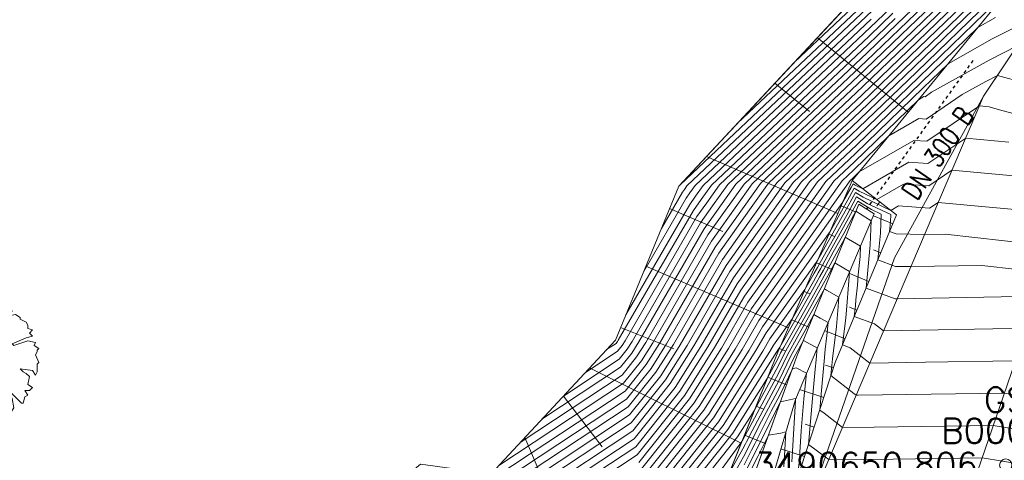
# Model space of a CAD drawing. Header units: metres. Extents: x 3490449 to 3490968, y 5754217 to 5754743.
# Tile 49 of 212: x 3490619 to 3490651, y 5754424 to 5754438. Entities that reach past the tile are written whole.
import ezdxf
from ezdxf.enums import TextEntityAlignment as Align

# ---------------------------------------------------------------- set-up
doc = ezdxf.new("R2010")
doc.units = ezdxf.units.M
doc.header["$LTSCALE"] = 0.25
doc.linetypes.add('Kartierung-07$0$AUSGEZOGEN', pattern=[0])
doc.linetypes.add('Kartierung-07$0$STRICHLINIE', pattern=[19.05, 12.7, -6.35])
for name, color, linetype, lineweight, true_color in [('Kartierung-07$0$$BOESCHUNG', 7, 'Continuous', 18, 0x82563a), ('Kartierung-07$0$$BRUCH', 7, 'Continuous', 18, 0x82563a), ('Kartierung-07$0$$HOEHEN_Haupt', 7, 'Continuous', 18, 0x82563a), ('Kartierung-07$0$$HOEHEN_Mittel', 7, 'Continuous', 18, 0x82563a), ('Kartierung-07$0$$P_INF_FL', 7, 'Kartierung-07$0$AUSGEZOGEN', 18, 0x82563a), ('Kartierung-07$0$$P_INF_H', 7, 'Kartierung-07$0$AUSGEZOGEN', 18, 0x82563a), ('Kartierung-07$0$$P_INF_NR', 7, 'Kartierung-07$0$AUSGEZOGEN', 18, 0x82563a), ('Kartierung-07$0$$P_INF_X', 7, 'Kartierung-07$0$AUSGEZOGEN', 18, 0x82563a), ('Kartierung-07$0$$PKT_GS', 7, 'Continuous', 18, 0x82563a), ('Kartierung-07$0$B_Befestigt', 7, 'Continuous', 18, 0x82563a), ('Kartierung-07$0$B_Boeschung_OK', 7, 'Continuous', 18, 0x82563a), ('Kartierung-07$0$B_Boeschung_UK', 7, 'Continuous', 18, 0x82563a), ('Kartierung-07$0$B_Hecke', 7, 'Continuous', 18, 0x82563a), ('Kartierung-07$0$Hilfe_DGM', 7, 'Continuous', 18, 0x82563a), ('Kartierung-07$0$SYM_GS', 7, 'Kartierung-07$0$AUSGEZOGEN', 18, 0x82563a)]:
    doc.layers.add(name, color=color, linetype=linetype, lineweight=lineweight, true_color=true_color)
doc.layers.add('Kartierung-07$0$B_RW-Leitung_Aus', color=7, linetype='Kartierung-07$0$STRICHLINIE', true_color=0x82563a)
doc.layers.add('Kartierung-07$0$B_RW-Leitung_Schrift_Aus', color=7, linetype='Kartierung-07$0$AUSGEZOGEN', true_color=0x82563a)
doc.styles.add('Kartierung-07$0$STANDARD', font='romans.shx', dxfattribs={"width": 0.8})

# ---------------------------------------------------------------- blocks, each defined once
blk = doc.blocks.new('Kartierung-07$0$Hecke')
at = {"layer": 'Kartierung-07$0$B_Hecke'}
blk.add_lwpolyline([(-0.4471, -0.197), (-0.4721, -0.1845), (-0.4596, -0.147), (-0.4721, -0.147), (-0.4846, -0.1595), (-0.4971, -0.1345), (-0.4846, -0.122), (-0.4846, -0.1095), (-0.4596, -0.0845), (-0.4846, -0.0845), (-0.4971, -0.0595), (-0.4846, -0.0595), (-0.4971, -0.0345), (-0.4971, -0.0095), (-0.4846, 0.003), (-0.4846, -0.0095), (-0.4721, -0.0095), (-0.4596, 0.003), (-0.4721, 0.0405), (-0.4971, 0.028), (-0.5096, 0.0655), (-0.4721, 0.0905), (-0.4846, 0.103), (-0.4596, 0.1155), (-0.4596, 0.1405), (-0.4596, 0.1655), (-0.4346, 0.178), (-0.3596, 0.1405), (-0.3471, 0.153), (-0.2971, 0.103), (-0.2846, 0.1155), (-0.3346, 0.1655), (-0.3596, 0.1655), (-0.4346, 0.203), (-0.4471, 0.228), (-0.4221, 0.228), (-0.4096, 0.2405), (-0.4221, 0.278), (-0.4096, 0.2905), (-0.3846, 0.2905), (-0.3721, 0.303), (-0.3721, 0.328), (-0.3846, 0.328), (-0.3221, 0.378), (-0.3221, 0.3905), (-0.2971, 0.378), (-0.2596, 0.403), (-0.2596, 0.428), (-0.2471, 0.4405), (-0.2221, 0.4155), (-0.1846, 0.4405), (-0.1971, 0.4655), (-0.1846, 0.4655), (-0.1596, 0.453), (-0.1346, 0.478), (-0.1221, 0.4905), (-0.0971, 0.4655), (-0.0846, 0.4905), (-0.0721, 0.503), (-0.0346, 0.503), (-0.0346, 0.4655), (-0.0221, 0.478), (0.0029, 0.503), (0.0029, 0.478), (0.0154, 0.4655), (0.0279, 0.4905), (0.0279, 0.478), (0.0029, 0.403), (0.0154, 0.3405), (0.0279, 0.3905), (0.0654, 0.478), (0.0654, 0.503), (0.0904, 0.4905), (0.0904, 0.478), (0.1029, 0.4655), (0.1154, 0.4905), (0.1279, 0.4655), (0.1404, 0.4405), (0.1529, 0.4405), (0.1779, 0.4655), (0.2029, 0.453), (0.2154, 0.453), (0.2404, 0.428), (0.2279, 0.4155), (0.2529, 0.4155), (0.2779, 0.403), (0.2904, 0.3905), (0.2654, 0.3655), (0.2654, 0.353), (0.3154, 0.3655), (0.3529, 0.3405), (0.3529, 0.328), (0.4029, 0.303), (0.4154, 0.278), (0.4154, 0.253), (0.4529, 0.2405), (0.4279, 0.2155), (0.4529, 0.1905), (0.4029, 0.178), (0.2904, 0.128), (0.3029, 0.1155), (0.4154, 0.153), (0.4779, 0.1405), (0.4654, 0.1155), (0.5029, 0.0905), (0.4904, 0.078), (0.4904, 0.0655), (0.4779, 0.0405), (0.5029, -0.022), (0.4904, -0.0345), (0.4904, -0.097), (0.4779, -0.122), (0.4529, -0.0845), (0.3529, -0.072), (0.3779, -0.097), (0.4029, -0.1095), (0.4279, -0.1345), (0.4154, -0.197), (0.4529, -0.222), (0.4279, -0.247), (0.3904, -0.247), (0.4154, -0.2845), (0.3904, -0.297), (0.3779, -0.347), (0.3654, -0.347), (0.2529, -0.2345), (0.2154, -0.247), (0.2529, -0.272), (0.2904, -0.3095), (0.3029, -0.3845), (0.2779, -0.422), (0.2529, -0.4095), (0.2404, -0.447), (0.2029, -0.4345), (0.1404, -0.5095), (0.1154, -0.4845), (0.0779, -0.522), (0.0779, -0.4845), (0.0529, -0.5095), (0.0279, -0.5095), (0.0279, -0.4595), (0.0154, -0.372), (-0.0221, -0.5095), (-0.0471, -0.5095), (-0.0721, -0.4845), (-0.1096, -0.497), (-0.1346, -0.497), (-0.1221, -0.472), (-0.1471, -0.4595), (-0.1596, -0.4845), (-0.1971, -0.4595), (-0.1221, -0.372), (-0.1221, -0.3345), (-0.1596, -0.3345), (-0.1846, -0.4095), (-0.2346, -0.447), (-0.2596, -0.447), (-0.2596, -0.4095), (-0.3096, -0.4095), (-0.3221, -0.397), (-0.3221, -0.372), (-0.3471, -0.372), (-0.3971, -0.322), (-0.3471, -0.272), (-0.2971, -0.2345), (-0.3096, -0.2095), (-0.3971, -0.297), (-0.4096, -0.272), (-0.4471, -0.247), (-0.3096, -0.1595), (-0.3096, -0.1345), (-0.2846, -0.1095), (-0.2846, -0.097), (-0.3596, -0.172), (-0.3846, -0.172), (-0.4471, -0.197)], dxfattribs=at)
blk = doc.blocks.new('Kartierung-07$0$PKT_GS')
at = {"layer": 'Kartierung-07$0$SYM_GS'}
blk.add_circle((0, 0), 0.2, dxfattribs=at)
at = {"layer": 'Kartierung-07$0$$P_INF_FL', "style": 'Kartierung-07$0$STANDARD'}
blk.add_attdef('CODE', text='', height=0.8, dxfattribs=at).set_placement((0, 1.7), align=Align.CENTER)
at = {"layer": 'Kartierung-07$0$$P_INF_H', "style": 'Kartierung-07$0$STANDARD'}
blk.add_attdef('H', text='', height=0.8, dxfattribs=at).set_placement((0, -1.4), align=Align.CENTER)
at = {"layer": 'Kartierung-07$0$$P_INF_NR', "style": 'Kartierung-07$0$STANDARD'}
blk.add_attdef('NR', text='', height=0.8, dxfattribs=at).set_placement((0, 0.7), align=Align.CENTER)
at = {"layer": 'Kartierung-07$0$$P_INF_X', "style": 'Kartierung-07$0$STANDARD'}
blk.add_attdef('X', text='', height=0.8, dxfattribs=at).set_placement((-0.9, -0.4), align=Align.RIGHT)
blk.add_attdef('Y', (0.7, -0.4), '', height=0.8, dxfattribs=at)

msp = doc.modelspace()

# ---------------------------------------------------------------- linework, layer by layer
at = {"layer": 'Kartierung-07$0$$BOESCHUNG', "ltscale": 0.02}
for p, q in [((3490647.673, 5754435.232, 153.966), (3490644.75, 5754437.632, 156.14)), ((3490644.502, 5754435.248, 155.239), (3490643.384, 5754436.166, 156.066)), ((3490645.409, 5754431.973, 153.662), (3490641.185, 5754433.804, 155.946)), ((3490645.519, 5754432.227, 151.993), (3490645.978, 5754432.027, 151.416)), ((3490646.755, 5754432.349, 151.993), (3490646.66, 5754432.227, 151.78)), ((3490641.71, 5754431.397, 154.965), (3490640.004, 5754432.136, 155.846)), ((3490647.174, 5754431.639, 151.993), (3490646.551, 5754431.898, 151.416)), ((3490645.121, 5754431.309, 151.993), (3490645.299, 5754431.232, 151.78)), ((3490646.791, 5754430.716, 151.993), (3490646.557, 5754430.813, 151.78)), ((3490643.819, 5754428.303, 153.267), (3490639.242, 5754430.286, 155.713)), ((3490644.724, 5754430.391, 151.993), (3490645.226, 5754430.174, 151.416)), ((3490646.407, 5754429.792, 151.993), (3490645.768, 5754430.057, 151.416)), ((3490644.326, 5754429.474, 151.993), (3490644.52, 5754429.39, 151.78)), ((3490646.024, 5754428.869, 151.993), (3490645.785, 5754428.968, 151.78)), ((3490643.928, 5754428.556, 151.993), (3490644.474, 5754428.32, 151.416)), ((3490640.139, 5754427.626, 154.648), (3490638.429, 5754428.313, 155.57)), ((3490645.64, 5754427.945, 151.993), (3490644.986, 5754428.217, 151.416)), ((3490643.531, 5754427.639, 151.993), (3490643.741, 5754427.548, 151.78)), ((3490645.27, 5754427.017, 151.993), (3490645.012, 5754427.101, 151.78)), ((3490642.306, 5754424.6, 152.895), (3490637.43, 5754427.014, 154.777)), ((3490643.155, 5754426.712, 151.993), (3490643.763, 5754426.468, 151.416)), ((3490644.96, 5754426.066, 151.993), (3490644.18, 5754426.32, 151.416)), ((3490637.838, 5754424.477, 154.493), (3490636.589, 5754426.11, 155.08)), ((3490642.782, 5754425.784, 151.993), (3490643.019, 5754425.689, 151.78)), ((3490644.65, 5754425.115, 151.993), (3490644.358, 5754425.21, 151.78)), ((3490636.783, 5754421.437, 153.745), (3490635.348, 5754424.776, 154.928)), ((3490642.409, 5754424.856, 151.993), (3490643.084, 5754424.585, 151.416)), ((3490644.34, 5754424.164, 151.993), (3490643.579, 5754424.413, 151.416))]:
    msp.add_line(p, q, dxfattribs=at)
at = {"layer": 'Kartierung-07$0$$BRUCH', "ltscale": 0.02}
for p, q in [((3490650.09, 5754435.742), (3490653.997, 5754441.591)), ((3490640.3, 5754432.854), (3490646.658, 5754439.68)), ((3490650.551, 5754438.736), (3490645.869, 5754433.034)), ((3490644.407, 5754422.407), (3490650.09, 5754435.742)), ((3490638.262, 5754427.908), (3490640.3, 5754432.854)), ((3490645.869, 5754433.034), (3490643.479, 5754427.519)), ((3490647.296, 5754431.932), (3490645.869, 5754433.034)), ((3490646.08, 5754432.278), (3490644.085, 5754427.36)), ((3490646.58, 5754431.967), (3490646.08, 5754432.278)), ((3490644.045, 5754426.002), (3490646.58, 5754431.967)), ((3490645.325, 5754427.186), (3490647.296, 5754431.932)), ((3490648.998, 5754421.076), (3490651.684, 5754428.903)), ((3490634.268, 5754423.616), (3490638.262, 5754427.908)), ((3490643.479, 5754427.519), (3490641.196, 5754421.836)), ((3490644.085, 5754427.36), (3490642.02, 5754421.636)), ((3490643.421, 5754421.345), (3490645.325, 5754427.186)), ((3490642.665, 5754421.298), (3490644.045, 5754426.002))]:
    msp.add_line(p, q, dxfattribs=at)
at = {"layer": 'Kartierung-07$0$$HOEHEN_Haupt', "ltscale": 0.02}
for points in [[(3490642.174, 5754434.866), (3490646.58, 5754439.023), (3490646.828, 5754439.263), (3490647.139, 5754439.563), (3490647.704, 5754440.159), (3490651.725, 5754445.438), (3490651.793, 5754445.495), (3490651.935, 5754445.678), (3490652.612, 5754447.371), (3490651.813, 5754448.307), (3490651.915, 5754449.342), (3490649.57, 5754451.095)], [(3490649.109, 5754439.086), (3490647.527, 5754437.555), (3490646.26, 5754436.33), (3490642.657, 5754432.93), (3490641.924, 5754431.897), (3490641.351, 5754431.089), (3490639.459, 5754427.819), (3490639.098, 5754427.245), (3490638.525, 5754426.526), (3490634.511, 5754423.877)], [(3490635.587, 5754423.15), (3490638.768, 5754425.249), (3490639.87, 5754426.633), (3490640.565, 5754427.736), (3490641.937, 5754430.107), (3490642.828, 5754431.364), (3490643.969, 5754432.973), (3490646.1, 5754434.984), (3490647.876, 5754436.701), (3490650.094, 5754438.847)], [(3490647.178, 5754438.409), (3490646.42, 5754437.677), (3490641.345, 5754432.888), (3490641.02, 5754432.43), (3490640.766, 5754432.072), (3490638.353, 5754427.901), (3490638.325, 5754427.858), (3490638.282, 5754427.803), (3490637.978, 5754427.602)], [(3490639.011, 5754423.972), (3490640.643, 5754426.021), (3490641.671, 5754427.654), (3490642.522, 5754429.124), (3490643.733, 5754430.831), (3490645.281, 5754433.015), (3490645.941, 5754433.637), (3490648.001, 5754435.63), (3490648.174, 5754435.731), (3490648.216, 5754435.727), (3490648.425, 5754435.869), (3490650.269, 5754436.904), (3490651.174, 5754437.364)], [(3490652.15, 5754432.006), (3490648.637, 5754432.333), (3490648.359, 5754432.146), (3490647.363, 5754432.22), (3490647.111, 5754432.075), (3490646.227, 5754432.497), (3490645.975, 5754432.653), (3490645.741, 5754432.221), (3490644.757, 5754430.467), (3490644.637, 5754430.298), (3490643.108, 5754428.142), (3490642.778, 5754427.571), (3490641.415, 5754425.409), (3490639.254, 5754422.695)], [(3490651.113, 5754427.24), (3490648.224, 5754427.201), (3490646.436, 5754427.169), (3490645.809, 5754427.661), (3490645.56, 5754427.751), (3490645.666, 5754428.627), (3490645.697, 5754429.002), (3490645.754, 5754429.681), (3490645.766, 5754429.798), (3490645.789, 5754430.107), (3490645.598, 5754430.218), (3490645.313, 5754430.387), (3490645.14, 5754430.072), (3490644.947, 5754429.723), (3490644.541, 5754428.986), (3490643.898, 5754427.854), (3490643.681, 5754427.466), (3490643.503, 5754427.093), (3490642.733, 5754425.662), (3490642.188, 5754424.796), (3490641.18, 5754423.531)], [(3490643.926, 5754423.995), (3490643.948, 5754424.34), (3490644.051, 5754425.973), (3490644.053, 5754426.002), (3490644.055, 5754426.026), (3490644.046, 5754426.032), (3490643.664, 5754425.944), (3490643.569, 5754425.922), (3490643.566, 5754425.921), (3490642.875, 5754424.543), (3490642.739, 5754424.272), (3490642.422, 5754423.641)]]:
    msp.add_lwpolyline(points, dxfattribs=at)
at = {"layer": 'Kartierung-07$0$$HOEHEN_Mittel', "ltscale": 0.02}
for points in [[(3490640.337, 5754432.893), (3490646.548, 5754438.754), (3490646.898, 5754439.092), (3490647.336, 5754439.516), (3490648.132, 5754440.355), (3490651.787, 5754445.152), (3490652.04, 5754445.364), (3490652.565, 5754446.045), (3490653.109, 5754447.405), (3490652.016, 5754448.685), (3490652.081, 5754449.339), (3490650.356, 5754450.629), (3490650.452, 5754452.404)], [(3490644.012, 5754436.839), (3490646.612, 5754439.292), (3490646.759, 5754439.434), (3490646.942, 5754439.611), (3490647.275, 5754439.962), (3490650.167, 5754443.759)], [(3490648.912, 5754439.133), (3490647.457, 5754437.726), (3490646.292, 5754436.599), (3490642.394, 5754432.922), (3490641.743, 5754432.004), (3490641.234, 5754431.286), (3490639.238, 5754427.835), (3490638.943, 5754427.368), (3490638.476, 5754426.782), (3490635.204, 5754424.622)], [(3490635.897, 5754425.367), (3490638.428, 5754427.037), (3490638.789, 5754427.49), (3490639.016, 5754427.852), (3490641.117, 5754431.482), (3490641.562, 5754432.11), (3490642.132, 5754432.913), (3490646.324, 5754436.869), (3490647.387, 5754437.897), (3490648.715, 5754439.181)], [(3490636.591, 5754426.112), (3490638.379, 5754427.292), (3490638.634, 5754427.613), (3490638.795, 5754427.868), (3490641, 5754431.679), (3490641.382, 5754432.217), (3490641.869, 5754432.905), (3490646.356, 5754437.138), (3490647.317, 5754438.068), (3490648.518, 5754439.229)], [(3490634.452, 5754423.551), (3490638.573, 5754426.271), (3490639.252, 5754427.123), (3490639.68, 5754427.802), (3490641.469, 5754430.893), (3490642.105, 5754431.79), (3490642.919, 5754432.939), (3490646.228, 5754436.061), (3490647.597, 5754437.385), (3490649.306, 5754439.038)], [(3490634.736, 5754423.451), (3490638.622, 5754426.015), (3490639.407, 5754427.001), (3490639.901, 5754427.786), (3490641.586, 5754430.696), (3490642.286, 5754431.684), (3490643.182, 5754432.947), (3490646.196, 5754435.791), (3490647.667, 5754437.214), (3490649.503, 5754438.99)], [(3490635.02, 5754423.35), (3490638.671, 5754425.76), (3490639.561, 5754426.878), (3490640.123, 5754427.769), (3490641.703, 5754430.5), (3490642.467, 5754431.577), (3490643.444, 5754432.956), (3490646.164, 5754435.522), (3490647.736, 5754437.043), (3490649.7, 5754438.942)], [(3490635.303, 5754423.25), (3490638.719, 5754425.504), (3490639.716, 5754426.756), (3490640.344, 5754427.753), (3490641.82, 5754430.303), (3490642.648, 5754431.471), (3490643.706, 5754432.964), (3490646.132, 5754435.253), (3490647.806, 5754436.872), (3490649.897, 5754438.895)], [(3490635.871, 5754423.049), (3490638.816, 5754424.994), (3490640.025, 5754426.511), (3490640.786, 5754427.72), (3490642.054, 5754429.91), (3490643.009, 5754431.258), (3490644.231, 5754432.981), (3490646.068, 5754434.714), (3490647.946, 5754436.531), (3490650.291, 5754438.799)], [(3490636.154, 5754422.949), (3490638.865, 5754424.738), (3490640.179, 5754426.388), (3490641.008, 5754427.703), (3490642.171, 5754429.714), (3490643.19, 5754431.151), (3490644.494, 5754432.99), (3490646.037, 5754434.445), (3490648.016, 5754436.36), (3490650.488, 5754438.751)], [(3490647.108, 5754438.58), (3490646.452, 5754437.946), (3490641.082, 5754432.879), (3490640.839, 5754432.536), (3490640.649, 5754432.268), (3490638.599, 5754428.725)], [(3490636.438, 5754422.849), (3490638.913, 5754424.483), (3490640.334, 5754426.266), (3490641.229, 5754427.687), (3490642.288, 5754429.517), (3490643.371, 5754431.044), (3490644.756, 5754432.998), (3490646.005, 5754434.176), (3490648.086, 5754436.189), (3490649.904, 5754437.948), (3490650.479, 5754438.271)], [(3490636.722, 5754422.749), (3490638.962, 5754424.227), (3490640.488, 5754426.143), (3490641.45, 5754427.67), (3490642.405, 5754429.321), (3490643.552, 5754430.938), (3490645.019, 5754433.007), (3490645.973, 5754433.906), (3490648.156, 5754436.018), (3490648.952, 5754436.789), (3490650.374, 5754437.588), (3490651.811, 5754438.318)], [(3490647.248, 5754438.239), (3490646.388, 5754437.407), (3490641.607, 5754432.896), (3490641.201, 5754432.323), (3490640.883, 5754431.875), (3490638.574, 5754427.885), (3490638.48, 5754427.735), (3490638.33, 5754427.548), (3490637.284, 5754426.857)], [(3490639.17, 5754430.111), (3490640.532, 5754432.465), (3490640.658, 5754432.643), (3490640.82, 5754432.871), (3490646.484, 5754438.215)], [(3490646.516, 5754438.484), (3490640.557, 5754432.862), (3490640.477, 5754432.75), (3490640.415, 5754432.661), (3490639.741, 5754431.496)], [(3490639.059, 5754423.716), (3490640.797, 5754425.898), (3490641.893, 5754427.637), (3490642.639, 5754428.928), (3490643.914, 5754430.725), (3490645.544, 5754433.023), (3490645.909, 5754433.368), (3490647.049, 5754434.471), (3490648.012, 5754435.028), (3490648.245, 5754435.011), (3490649.405, 5754435.794), (3490650.164, 5754436.22), (3490650.536, 5754436.41), (3490654.876, 5754435.229)], [(3490639.108, 5754423.461), (3490640.952, 5754425.776), (3490642.114, 5754427.621), (3490642.757, 5754428.731), (3490644.094, 5754430.618), (3490645.806, 5754433.032), (3490645.877, 5754433.099), (3490646.097, 5754433.312), (3490647.85, 5754434.326), (3490648.274, 5754434.295), (3490649.958, 5754435.432), (3490650.277, 5754435.402), (3490650.682, 5754435.286), (3490654.904, 5754434.171)], [(3490639.156, 5754423.206), (3490641.106, 5754425.654), (3490642.335, 5754427.604), (3490642.874, 5754428.535), (3490644.275, 5754430.511), (3490645.563, 5754432.327), (3490645.834, 5754432.81), (3490645.898, 5754432.929), (3490645.968, 5754432.886), (3490646.211, 5754432.77), (3490647.687, 5754433.624), (3490648.302, 5754433.578), (3490649.518, 5754434.399), (3490650.902, 5754434.27)], [(3490651.526, 5754433.138), (3490649.078, 5754433.366), (3490648.331, 5754432.862), (3490647.525, 5754432.922), (3490646.661, 5754432.422), (3490646.097, 5754432.691), (3490645.937, 5754432.791), (3490645.787, 5754432.516), (3490645.16, 5754431.397), (3490644.456, 5754430.405), (3490642.991, 5754428.338), (3490642.556, 5754427.588), (3490641.261, 5754425.531), (3490639.205, 5754422.95)], [(3490652.675, 5754430.883), (3490648.856, 5754431.312), (3490648.197, 5754431.3), (3490647.286, 5754431.318), (3490647.073, 5754431.395), (3490647.103, 5754431.713), (3490647.113, 5754431.941), (3490646.357, 5754432.302), (3490646.014, 5754432.515), (3490645.694, 5754431.926), (3490644.841, 5754430.406), (3490644.751, 5754430.243), (3490644.719, 5754430.185), (3490644.652, 5754430.062), (3490644.354, 5754429.537), (3490643.225, 5754427.945), (3490642.999, 5754427.555), (3490641.57, 5754425.286), (3490639.302, 5754422.439)], [(3490652.326, 5754430.051), (3490650.035, 5754430.308), (3490647.757, 5754430.268), (3490647.268, 5754430.277), (3490646.694, 5754430.484), (3490646.776, 5754431.341), (3490646.803, 5754431.956), (3490646.487, 5754432.107), (3490646.052, 5754432.377), (3490645.648, 5754431.632), (3490645.051, 5754430.569), (3490644.848, 5754430.2), (3490644.776, 5754430.069), (3490644.624, 5754429.793), (3490643.951, 5754428.607), (3490643.342, 5754427.749), (3490643.22, 5754427.538), (3490641.724, 5754425.164), (3490639.351, 5754422.184)], [(3490651.213, 5754429.305), (3490647.317, 5754429.235), (3490647.251, 5754429.236), (3490646.316, 5754429.573), (3490646.449, 5754430.97), (3490646.483, 5754431.739), (3490646.399, 5754431.789), (3490645.986, 5754432.046), (3490645.602, 5754431.337), (3490645.262, 5754430.731), (3490644.945, 5754430.158), (3490644.833, 5754429.954), (3490644.596, 5754429.524), (3490643.548, 5754427.677), (3490643.459, 5754427.552), (3490643.441, 5754427.522), (3490641.879, 5754425.041), (3490639.399, 5754421.928)], [(3490651.47, 5754428.279), (3490650.386, 5754428.265), (3490646.877, 5754428.202), (3490646.589, 5754428.427), (3490645.938, 5754428.662), (3490645.968, 5754428.909), (3490645.977, 5754429.015), (3490645.993, 5754429.207), (3490646.04, 5754429.678), (3490646.065, 5754430.001), (3490646.122, 5754430.599), (3490646.136, 5754430.923), (3490645.751, 5754431.154), (3490645.649, 5754431.216), (3490645.555, 5754431.043), (3490645.472, 5754430.894), (3490645.042, 5754430.115), (3490644.89, 5754429.839), (3490644.569, 5754429.255), (3490643.669, 5754427.671), (3490643.571, 5754427.495), (3490643.49, 5754427.326), (3490643.141, 5754426.677), (3490642.033, 5754424.919), (3490639.986, 5754422.349)], [(3490654.061, 5754425.673), (3490650.757, 5754426.2), (3490646.061, 5754426.137), (3490645.996, 5754426.136), (3490645.921, 5754426.195), (3490645.188, 5754426.766), (3490645.227, 5754427.2), (3490645.237, 5754427.302), (3490645.363, 5754428.344), (3490645.417, 5754428.989), (3490645.443, 5754429.291), (3490645.05, 5754429.516), (3490644.977, 5754429.558), (3490644.513, 5754428.716), (3490644.127, 5754428.037), (3490643.792, 5754427.437), (3490643.516, 5754426.859), (3490642.347, 5754424.687), (3490642.341, 5754424.676), (3490642.34, 5754424.674), (3490642.338, 5754424.67), (3490642.325, 5754424.647), (3490640.26, 5754421.813)], [(3490653.034, 5754424.741), (3490650.4, 5754425.161), (3490646.573, 5754425.109), (3490645.556, 5754425.103), (3490644.966, 5754425.557), (3490644.827, 5754425.659), (3490644.859, 5754426.042), (3490644.883, 5754426.288), (3490644.968, 5754427.236), (3490645.006, 5754427.607), (3490645.061, 5754428.061), (3490645.096, 5754428.474), (3490644.846, 5754428.612), (3490644.64, 5754428.728), (3490644.485, 5754428.447), (3490644.356, 5754428.22), (3490643.903, 5754427.408), (3490643.529, 5754426.626), (3490642.653, 5754424.998), (3490642.475, 5754424.643), (3490642.44, 5754424.574), (3490642.359, 5754424.413), (3490641.918, 5754423.632)], [(3490652.007, 5754423.808), (3490650.043, 5754424.122), (3490647.19, 5754424.083), (3490645.116, 5754424.07), (3490645.003, 5754424.157), (3490644.467, 5754424.553), (3490644.591, 5754426.029), (3490644.683, 5754426.977), (3490644.709, 5754427.272), (3490644.749, 5754427.658), (3490644.636, 5754427.718), (3490644.304, 5754427.899), (3490644.013, 5754427.379), (3490643.543, 5754426.393), (3490642.959, 5754425.309), (3490642.608, 5754424.61), (3490642.54, 5754424.473), (3490642.38, 5754424.156), (3490641.51, 5754422.617)], [(3490644.106, 5754423.447), (3490644.183, 5754424.15), (3490644.192, 5754424.297), (3490644.236, 5754424.991), (3490644.322, 5754426.016), (3490644.402, 5754426.842), (3490644.075, 5754427.016), (3490643.95, 5754426.987), (3490643.556, 5754426.16), (3490643.265, 5754425.62), (3490642.741, 5754424.576), (3490642.639, 5754424.373), (3490642.401, 5754423.898)], [(3490643.669, 5754423.84), (3490643.703, 5754424.383), (3490643.739, 5754424.96), (3490643.574, 5754424.922), (3490643.181, 5754424.855), (3490643.008, 5754424.509), (3490642.839, 5754424.172), (3490642.444, 5754423.384)]]:
    msp.add_lwpolyline(points, dxfattribs=at)
at = {"layer": 'Kartierung-07$0$B_Befestigt', "ltscale": 0.02}
msp.add_line((3490648.998, 5754421.076, 145.891), (3490651.684, 5754428.903, 145.891), dxfattribs=at)
at = {"layer": 'Kartierung-07$0$B_Befestigt', "ltscale": 0.02, "elevation": 153.604}
msp.add_lwpolyline([(3490630.664, 5754416.437), (3490637.421, 5754414.533), (3490642.371, 5754414.168), (3490644.407, 5754422.407), (3490647.235, 5754430.546), (3490650.09, 5754435.742), (3490653.997, 5754441.591), (3490658.992, 5754447.388), (3490657.45, 5754448.775), (3490650.794, 5754452.908), (3490653.477, 5754456.975), (3490660.381, 5754452.938), (3490663.54, 5754451.34), (3490665.162, 5754454.699), (3490665.071, 5754459.702)], dxfattribs=at)
at = {"layer": 'Kartierung-07$0$B_Boeschung_OK', "ltscale": 0.02, "elevation": 155.626}
msp.add_lwpolyline([(3490631.994, 5754423.921), (3490634.268, 5754423.616), (3490638.262, 5754427.908), (3490640.3, 5754432.854), (3490646.658, 5754439.68), (3490651.702, 5754445.543), (3490651.261, 5754447.278), (3490648.747, 5754449.386), (3490649.585, 5754451.125)], dxfattribs=at)
at = {"layer": 'Kartierung-07$0$B_Boeschung_OK', "ltscale": 0.02, "elevation": 151.993}
msp.add_lwpolyline([(3490640.542, 5754415.217), (3490642.052, 5754414.984), (3490643.421, 5754421.345), (3490645.325, 5754427.186), (3490647.296, 5754431.932), (3490645.869, 5754433.034), (3490643.479, 5754427.519), (3490641.196, 5754421.836)], close=True, dxfattribs=at)
at = {"layer": 'Kartierung-07$0$B_Boeschung_UK', "ltscale": 0.02, "elevation": 155.966}
msp.add_lwpolyline([(3490649.585, 5754451.125), (3490655.146, 5754447.546), (3490655.942, 5754446.161), (3490652.405, 5754442.31), (3490650.551, 5754438.736), (3490645.869, 5754433.034)], dxfattribs=at)
at = {"layer": 'Kartierung-07$0$B_Boeschung_UK', "ltscale": 0.02, "elevation": 151.416}
msp.add_lwpolyline([(3490641.037, 5754415.587), (3490641.453, 5754415.463), (3490642.665, 5754421.298), (3490644.045, 5754426.002), (3490646.58, 5754431.967), (3490646.08, 5754432.278), (3490644.085, 5754427.36), (3490642.02, 5754421.636)], close=True, dxfattribs=at)
at = {"layer": 'Kartierung-07$0$B_RW-Leitung_Aus', "ltscale": 0.02}
msp.add_lwpolyline([(3490649.752, 5754436.891), (3490646.33, 5754432.123)], dxfattribs=at)
at = {"layer": 'Kartierung-07$0$Hilfe_DGM', "ltscale": 0.02}
msp.add_lwpolyline([(3490618.769, 5754417.199), (3490623.708, 5754418.956), (3490628.062, 5754420.654), (3490631.994, 5754423.921), (3490634.268, 5754423.616), (3490638.262, 5754427.908), (3490640.3, 5754432.854), (3490646.658, 5754439.68)], dxfattribs=at)

# ---------------------------------------------------------------- block references
at = {"layer": 'Kartierung-07$0$$PKT_GS'}
msp.add_blockref('Kartierung-07$0$PKT_GS', (3490650.806, 5754423.892, 152.605), dxfattribs=at).add_auto_attribs({'Y': '5754423.892', 'X': '3490650.806', 'H': '152.605', 'CODE': 'GS', 'NR': 'B00006'})
at = {"layer": 'Kartierung-07$0$B_Hecke', "ltscale": 0.02, "xscale": 4, "yscale": 4, "zscale": 4}
msp.add_blockref('Kartierung-07$0$Hecke', (3490617.714, 5754427.272), dxfattribs=at)

# ---------------------------------------------------------------- texts
at = {"layer": 'Kartierung-07$0$B_RW-Leitung_Schrift_Aus', "ltscale": 0.02, "style": 'Kartierung-07$0$STANDARD', "width": 0.8}
msp.add_text('DN 300 B', height=0.625, rotation=55.7546, dxfattribs=at).set_placement((3490647.938, 5754432.359))

doc.saveas('drawing.dxf')
